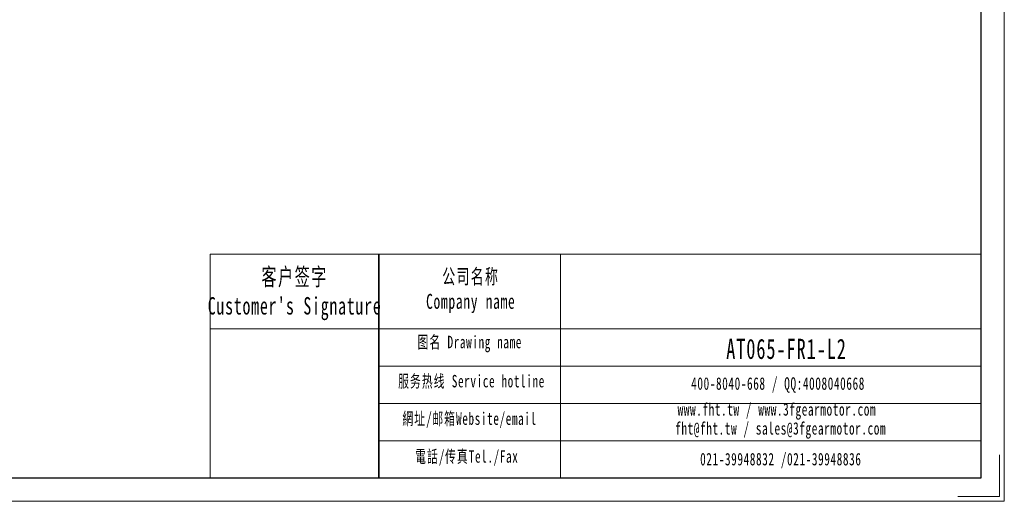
# Model space of a CAD drawing. Header units: millimetres. Extents: x -40 to 477, y -26 to 340.
# Tile 2 of 3: x 216 to 477, y -26 to 101. Entities that reach past the tile are written whole.
import ezdxf

# ---------------------------------------------------------------- set-up
doc = ezdxf.new("R2010")
doc.units = ezdxf.units.MM
doc.layers.get('0').update_dxf_attribs({"lineweight": 35})
for name, color, linetype, lineweight in [('7标注层', 4, 'Continuous', 18), ('SLD-0', 7, 'Continuous', 18), ('图框_外框线', 7, 'Continuous', 18)]:
    doc.layers.add(name, color=color, linetype=linetype, lineweight=lineweight)
doc.styles.add('标准', font='txt', dxfattribs={"width": 0.667})

msp = doc.modelspace()

# ---------------------------------------------------------------- linework, layer by layer
msp.add_line((311.3002, 39.3489), (311.3002, -19.7503))
at = {"layer": '7标注层', "color": 0}
msp.add_line((266.7191, 39.3489), (266.7191, -19.7402), dxfattribs=at)
at = {"layer": '图框_外框线'}
for p, q in [((266.7191, 39.3489), (311.3002, 39.3489)), ((311.3002, 39.3489), (311.3002, -19.7402)), ((311.3002, 39.3489), (470.4675, 39.3489)), ((359.3333, 39.3489), (359.3333, -19.7402)), ((266.7191, 19.6308), (311.3002, 19.6308)), ((311.3002, 19.6308), (470.4675, 19.6308)), ((311.3002, 9.7718), (470.4675, 9.7718)), ((311.3002, -0.0873), (470.4675, -0.0873)), ((311.3002, -9.9463), (470.4675, -9.9463))]:
    msp.add_line(p, q, dxfattribs=at)
at = {"layer": '图框_外框线', "color": 3}
msp.add_lwpolyline([(-40.4049, -25.8953), (476.6226, -25.8953), (476.6226, 339.717), (-40.4049, 339.717)], close=True, dxfattribs=at)
at = {"layer": '图框_外框线', "color": 3, "lineweight": 25}
msp.add_lwpolyline([(-9.6294, -19.7402), (470.4675, -19.7402), (470.4675, 333.5619), (-9.6294, 333.5619)], close=True, dxfattribs=at)
at = {"layer": '图框_外框线', "color": 3}
msp.add_lwpolyline([(475.3916, -13.5851), (475.3916, -24.6643), (464.3124, -24.6643)], dxfattribs=at)

# ---------------------------------------------------------------- texts
at = {"layer": 'SLD-0', "color": 1, "attachment_point": 2, "style": '标准'}
for s, insert, char_height, width in [("\\T1.1;客户签字\\PCustomer's Signature", (289.0865, 35.7009), 4.600883, 57.23546), ('\\T1.1;公司名称\\PCompany name', (335.6214, 35.4567), 3.943614, 51.057489), ('\\T1.1;图名 Drawing name', (335.3518, 17.8134), 3.286345, 42.028029), ('\\T1.1;\\pxt5.83333;{\\H1.34958x;\\C256;AT065-FR1-L2}', (419.0645, 17.0199), 3.943614, 33.482834), ('\\T1.1;服务热线 Service hotline', (335.8178, 7.4796), 3.286345, 46.823262), ('\\T1.1;400-8040-668 / QQ:4008040668', (416.8275, 6.8516), 3.286345, 95.683281), ('\\T1.1;www.fht.tw / www.3fgearmotor.com ', (416.5245, 0.0066), 3.286345, 95.790994), ('\\T1.1;網址/邮箱Website/email', (335.3061, -2.4217), 3.286345, 48.738609), ('\\T1.1;\\pxt12;fht@fht.tw / sales@3fgearmotor.com ', (417.526, -4.9976), 3.286345, 95.790994), ('\\T1.1;電話/传真Tel./Fax', (334.5698, -12.4001), 3.286345, 49.324792), ('\\T1.1;021-39948832 /021-39948836 ', (417.5604, -13.1186), 3.286345, 73.14367)]:
    msp.add_mtext(s, dxfattribs=dict(at, insert=insert, char_height=char_height, width=width))

doc.saveas('drawing.dxf')
